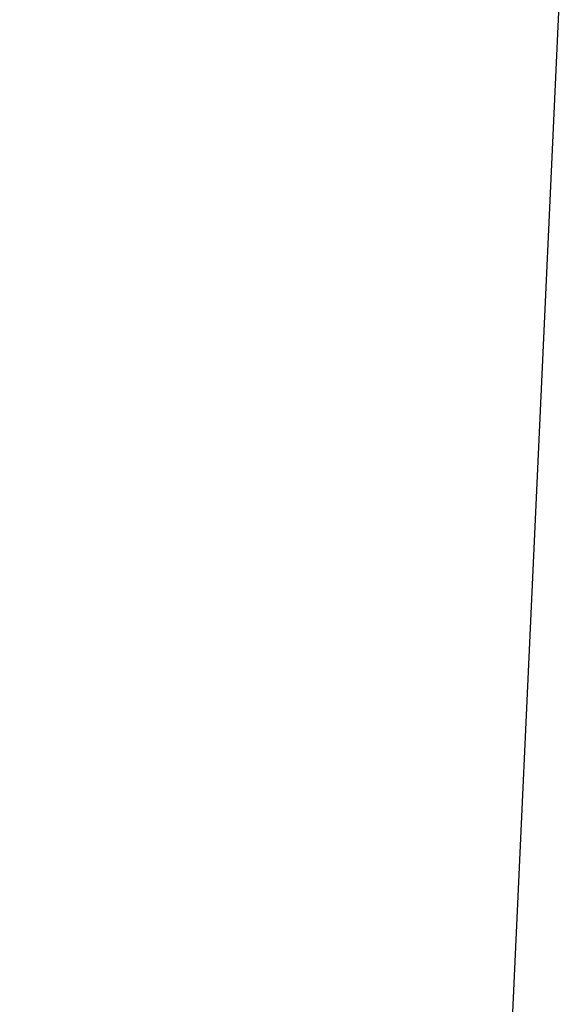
# Model space of a CAD drawing. Header units: millimetres. Extents: x 54 to 130, y 13 to 286.
# Tile 209 of 256: x 99.935 to 99.9927, y 15.6622 to 15.7659. Entities that reach past the tile are written whole.
import ezdxf

# ---------------------------------------------------------------- set-up
doc = ezdxf.new("R2010")
doc.units = ezdxf.units.MM

msp = doc.modelspace()

# ---------------------------------------------------------------- linework, layer by layer
at = {"color": 7, "linetype": 'Continuous', "lineweight": 25}
msp.add_line((100.21459, 20.62972), (99.94401, 14.72477), dxfattribs=at)
msp.add_open_spline([(97.24468, 13.28395), (96.81766, 13.29095), (95.96961, 13.30486), (94.70916, 13.41955), (93.47079, 13.60335), (92.34391, 13.84365), (91.32637, 14.1202), (90.41462, 14.41728), (89.5216, 14.75845), (88.64724, 15.14366), (87.63147, 15.65378), (86.48864, 16.31941), (85.24029, 17.17494), (84.27492, 17.94497), (83.56042, 18.57576), (83.07295, 19.03252), (82.59479, 19.50745), (82.12592, 20.00056), (81.66635, 20.51185), (81.21607, 21.04132), (80.75411, 21.61508), (80.28367, 22.23383), (79.80834, 22.89834), (79.34939, 23.5807), (78.90683, 24.2809), (78.49311, 24.97798), (78.13944, 25.6112), (77.84118, 26.17444), (77.58364, 26.68416), (77.3363, 27.19799), (77.09918, 27.71592), (76.87225, 28.23795), (76.65977, 28.75399), (76.4634, 29.25681), (76.28531, 29.73945), (76.12434, 30.20538), (75.98021, 30.65452), (75.85381, 31.08713), (75.7319, 31.53995), (75.63179, 32.02109), (75.57557, 32.53666), (75.56714, 33.04935), (75.61035, 33.59531), (75.71684, 34.16917), (75.90188, 34.76192), (76.14967, 35.31329), (76.44467, 35.81608), (76.77829, 36.26132), (77.09648, 36.59424), (77.37465, 36.83461), (77.59748, 36.99976), (77.80231, 37.12907), (78.02008, 37.24336), (78.28075, 37.37425), (78.61905, 37.54117), (79.00461, 37.72839), (79.40423, 37.91659), (79.7268, 38.06445), (79.96951, 38.17353), (80.13078, 38.24522), (80.2928, 38.31644), (80.45556, 38.38721), (80.61905, 38.45751), (80.99535, 38.6175), (81.59327, 38.8637), (82.42313, 39.18832), (83.27816, 39.50617), (84.18038, 39.82507), (85.20124, 40.16756), (86.55103, 40.59478), (88.18945, 41.0676), (90.02235, 41.53079), (91.58872, 41.86871), (92.8975, 42.11823), (93.96547, 42.3011), (95.02701, 42.46255), (96.02957, 42.59576), (97.03782, 42.71293), (98.02919, 42.80728), (99.02663, 42.8782), (99.66222, 42.89559), (99.9648, 42.90387)], degree=3, knots=[0, 0, 0, 0, 0.0215858, 0.0428687, 0.0639217, 0.0848202, 0.1010263, 0.1171334, 0.1331801, 0.1492051, 0.1652474, 0.1903752, 0.2156371, 0.2411655, 0.2522215, 0.2633599, 0.2745901, 0.2859216, 0.2973633, 0.3089243, 0.3206129, 0.3341087, 0.3476732, 0.3613181, 0.3750546, 0.3888939, 0.4016342, 0.41111, 0.4205652, 0.4300034, 0.4394281, 0.4488429, 0.4582516, 0.4671143, 0.4756156, 0.4837591, 0.4915486, 0.4989887, 0.5060846, 0.5147711, 0.5232836, 0.5316971, 0.5400897, 0.5503301, 0.5605114, 0.5707826, 0.5802668, 0.5894496, 0.5984559, 0.6032239, 0.6078494, 0.6123587, 0.6153784, 0.6202211, 0.6270421, 0.634369, 0.6418007, 0.6492856, 0.6522409, 0.6552045, 0.6581765, 0.6611571, 0.6641461, 0.6671438, 0.681761, 0.6967326, 0.7120629, 0.727756, 0.7449929, 0.7663805, 0.7991885, 0.8310477, 0.8618168, 0.8801083, 0.8983536, 0.9165588, 0.9343638, 0.9494637, 0.967858, 0.9846986, 1, 1, 1, 1], dxfattribs=at)

doc.saveas('drawing.dxf')
